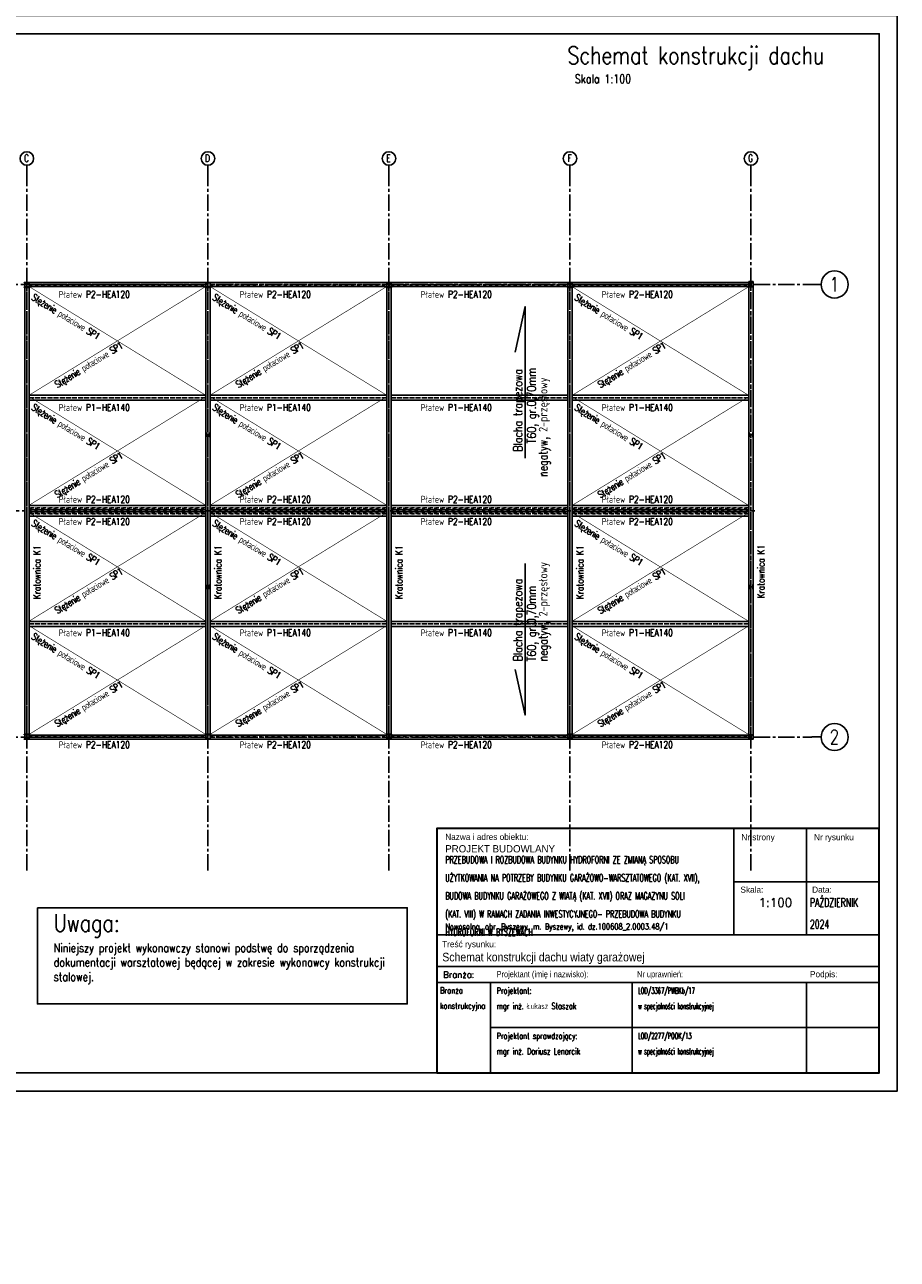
# Model space of a CAD drawing. Extents: x 335493 to 843864, y -123011 to -21739.
# Tile 15 of 28: x 457787 to 481891, y -123011 to -88913. Entities that reach past the tile are written whole.
import ezdxf
from ezdxf.enums import TextEntityAlignment as Align

# ---------------------------------------------------------------- set-up
doc = ezdxf.new("R2010")
doc.units = 0
doc.header["$LTSCALE"] = 600
doc.header["$MEASUREMENT"] = 0
doc.linetypes.add('CENTER2', pattern=[1.125, 0.75, -0.125, 0.125, -0.125])
doc.linetypes.add('PRZERYWANA', pattern=[0.282222, 0.141111, -0.141111])
doc.layers.get('0').update_dxf_attribs({"linetype": 'CONTINUOUS'})
for name, color, linetype in [('1 - opisy', 2, 'CONTINUOUS'), ('11 - opisy TXT2', 4, 'CONTINUOUS'), ('111 - opisy TXT3', 2, 'CONTINUOUS'), ('2 - linie odniesienia opisy', 8, 'CONTINUOUS'), ('33 - linia 2', 3, 'CONTINUOUS'), ('44 - osie 2', 6, 'CENTER2'), ('555 - cienka przerywana 3', 1, 'PRZERYWANA')]:
    doc.layers.add(name, color=color, linetype=linetype)
doc.styles.add('ROMANS', font='romans.shx')
doc.styles.add('TXT2', font='simplex.shx', dxfattribs={"width": 0.8, "height": 180})
doc.styles.add('TXT3', font='simplex.shx', dxfattribs={"width": 0.8, "height": 48})
doc.styles.add('TXT5', font='simplex.shx', dxfattribs={"width": 0.8, "height": 120})

# ---------------------------------------------------------------- blocks, each defined once
blk = doc.blocks.new('pozycja')
at = {"layer": '111 - opisy TXT3', "linetype": 'Continuous'}
blk.add_circle((63.2, -0.2), 37.4, dxfattribs=at)
at = {"layer": '2 - linie odniesienia opisy', "linetype": 'Continuous'}
blk.add_line((0, 0), (25.8, 0), dxfattribs=at)
at = {"layer": '111 - opisy TXT3', "linetype": 'Continuous', "style": 'TXT2', "width": 0.75}
blk.add_attdef('NR', text='', height=40, dxfattribs=at).set_placement((62.6, -19.8), align=Align.CENTER)
blk = doc.blocks.new('A$C654D60AD')
at = {"layer": '44 - osie 2'}
for p, q in [((0, 3164), (0, -16244)), ((5000, 3164), (5000, -16244)), ((10000, 3164), (10000, -16244)), ((15000, 3164), (15000, -16244)), ((20000, 3164), (20000, -16244)), ((25000, 3164), (25000, -16244)), ((30000, 3164), (30000, -16244))]:
    blk.add_line(p, q, dxfattribs=at)
for points in [[(-3670, 0), (31680, 0)], [(-3670, -12500), (31680, -12500)]]:
    blk.add_lwpolyline(points, dxfattribs=at)
at = {"layer": '2 - linie odniesienia opisy'}
ref = blk.add_blockref('pozycja', (0, 3164), dxfattribs=dict(at, xscale=5, yscale=5, zscale=5, rotation=90))
ref.add_attrib('NR', 'A', dxfattribs={"layer": '111 - opisy TXT3', "linetype": 'Continuous', "height": 200, "style": 'TXT2', "width": 0.75}).set_placement((-10, 3391), align=Align.CENTER)
ref = blk.add_blockref('pozycja', (5000, 3164), dxfattribs=dict(at, xscale=5, yscale=5, zscale=5, rotation=90))
ref.add_attrib('NR', 'B', dxfattribs={"layer": '111 - opisy TXT3', "linetype": 'Continuous', "height": 200, "style": 'TXT2', "width": 0.75}).set_placement((4990, 3391), align=Align.CENTER)
ref = blk.add_blockref('pozycja', (10000, 3164), dxfattribs=dict(at, xscale=5, yscale=5, zscale=5, rotation=90))
ref.add_attrib('NR', 'C', dxfattribs={"layer": '111 - opisy TXT3', "linetype": 'Continuous', "height": 200, "style": 'TXT2', "width": 0.75}).set_placement((9990, 3391), align=Align.CENTER)
ref = blk.add_blockref('pozycja', (15000, 3164), dxfattribs=dict(at, xscale=5, yscale=5, zscale=5, rotation=90))
ref.add_attrib('NR', 'D', dxfattribs={"layer": '111 - opisy TXT3', "linetype": 'Continuous', "height": 200, "style": 'TXT2', "width": 0.75}).set_placement((14990, 3391), align=Align.CENTER)
ref = blk.add_blockref('pozycja', (20000, 3164), dxfattribs=dict(at, xscale=5, yscale=5, zscale=5, rotation=90))
ref.add_attrib('NR', 'E', dxfattribs={"layer": '111 - opisy TXT3', "linetype": 'Continuous', "height": 200, "style": 'TXT2', "width": 0.75}).set_placement((19990, 3391), align=Align.CENTER)
ref = blk.add_blockref('pozycja', (25000, 3164), dxfattribs=dict(at, xscale=5, yscale=5, zscale=5, rotation=90))
ref.add_attrib('NR', 'F', dxfattribs={"layer": '111 - opisy TXT3', "linetype": 'Continuous', "height": 200, "style": 'TXT2', "width": 0.75}).set_placement((24990, 3391), align=Align.CENTER)
ref = blk.add_blockref('pozycja', (30000, 3164), dxfattribs=dict(at, xscale=5, yscale=5, zscale=5, rotation=90))
ref.add_attrib('NR', 'G', dxfattribs={"layer": '111 - opisy TXT3', "linetype": 'Continuous', "height": 200, "style": 'TXT2', "width": 0.75}).set_placement((29990, 3391), align=Align.CENTER)
at = {"layer": '2 - linie odniesienia opisy', "xscale": 10, "yscale": 10, "zscale": 10}
for p, values in [((31680, 4), {'NR': '1'}), ((31680, -12496), {'NR': '2'})]:
    blk.add_blockref('pozycja', p, dxfattribs=at).add_auto_attribs(values)
blk = doc.blocks.new('A$C19D47AF8')
at = {"layer": '33 - linia 2'}
for points in [[(-60, 60), (60, 60), (60, 49), (15.25, 49, 0.41421356), (3.25, 37), (3.25, -37, 0.41421356), (15.25, -49), (60, -49), (60, -60), (-60, -60), (-60, -49), (-15.25, -49, 0.41421356), (-3.25, -37), (-3.25, 37, 0.41421356), (-15.25, 49), (-60, 49)], [(4930, 60), (5070, 60), (5070, 48), (5015.5, 48, 0.41421356), (5003.5, 36), (5003.5, -56, 0.41421356), (5015.5, -68), (5070, -68), (5070, -80), (4930, -80), (4930, -68), (4984.5, -68, 0.41421356), (4996.5, -56), (4996.5, 36, 0.41421356), (4984.5, 48), (4930, 48)], [(9930, 60), (10070, 60), (10070, 48), (10015.5, 48, 0.41421356), (10003.5, 36), (10003.5, -56, 0.41421356), (10015.5, -68), (10070, -68), (10070, -80), (9930, -80), (9930, -68), (9984.5, -68, 0.41421356), (9996.5, -56), (9996.5, 36, 0.41421356), (9984.5, 48), (9930, 48)], [(14930, 60), (15070, 60), (15070, 48), (15015.5, 48, 0.41421356), (15003.5, 36), (15003.5, -56, 0.41421356), (15015.5, -68), (15070, -68), (15070, -80), (14930, -80), (14930, -68), (14984.5, -68, 0.41421356), (14996.5, -56), (14996.5, 36, 0.41421356), (14984.5, 48), (14930, 48)], [(19930, 60), (20070, 60), (20070, 48), (20015.5, 48, 0.41421356), (20003.5, 36), (20003.5, -56, 0.41421356), (20015.5, -68), (20070, -68), (20070, -80), (19930, -80), (19930, -68), (19984.5, -68, 0.41421356), (19996.5, -56), (19996.5, 36, 0.41421356), (19984.5, 48), (19930, 48)], [(24930, 60), (25070, 60), (25070, 48), (25015.5, 48, 0.41421356), (25003.5, 36), (25003.5, -56, 0.41421356), (25015.5, -68), (25070, -68), (25070, -80), (24930, -80), (24930, -68), (24984.5, -68, 0.41421356), (24996.5, -56), (24996.5, 36, 0.41421356), (24984.5, 48), (24930, 48)], [(29940, 60), (30060, 60), (30060, 49), (30015.25, 49, 0.41421356), (30003.25, 37), (30003.25, -37, 0.41421356), (30015.25, -49), (30060, -49), (30060, -60), (29940, -60), (29940, -49), (29984.75, -49, 0.41421356), (29996.75, -37), (29996.75, 37, 0.41421356), (29984.75, 49), (29940, 49)], [(-60, -4090), (-60, -4210), (-49, -4210), (-49, -4165.25, -0.41421356), (-37, -4153.25), (37, -4153.25, -0.41421356), (49, -4165.25), (49, -4210), (60, -4210), (60, -4090), (49, -4090), (49, -4134.75, -0.41421356), (37, -4146.75), (-37, -4146.75, -0.41421356), (-49, -4134.75), (-49, -4090)], [(14940, -4090), (14940, -4210), (14951, -4210), (14951, -4165.25, -0.41421356), (14963, -4153.25), (15037, -4153.25, -0.41421356), (15049, -4165.25), (15049, -4210), (15060, -4210), (15060, -4090), (15049, -4090), (15049, -4134.75, -0.41421356), (15037, -4146.75), (14963, -4146.75, -0.41421356), (14951, -4134.75), (14951, -4090)], [(29940, -4090), (29940, -4210), (29951, -4210), (29951, -4165.25, -0.41421356), (29963, -4153.25), (30037, -4153.25, -0.41421356), (30049, -4165.25), (30049, -4210), (30060, -4210), (30060, -4090), (30049, -4090), (30049, -4134.75, -0.41421356), (30037, -4146.75), (29963, -4146.75, -0.41421356), (29951, -4134.75), (29951, -4090)], [(-60, -8410), (-60, -8290), (-49, -8290), (-49, -8334.75, 0.41421356), (-37, -8346.75), (37, -8346.75, 0.41421356), (49, -8334.75), (49, -8290), (60, -8290), (60, -8410), (49, -8410), (49, -8365.25, 0.41421356), (37, -8353.25), (-37, -8353.25, 0.41421356), (-49, -8365.25), (-49, -8410)], [(14940, -8410), (14940, -8290), (14951, -8290), (14951, -8334.75, 0.41421356), (14963, -8346.75), (15037, -8346.75, 0.41421356), (15049, -8334.75), (15049, -8290), (15060, -8290), (15060, -8410), (15049, -8410), (15049, -8365.25, 0.41421356), (15037, -8353.25), (14963, -8353.25, 0.41421356), (14951, -8365.25), (14951, -8410)], [(29940, -8410), (29940, -8290), (29951, -8290), (29951, -8334.75, 0.41421356), (29963, -8346.75), (30037, -8346.75, 0.41421356), (30049, -8334.75), (30049, -8290), (30060, -8290), (30060, -8410), (30049, -8410), (30049, -8365.25, 0.41421356), (30037, -8353.25), (29963, -8353.25, 0.41421356), (29951, -8365.25), (29951, -8410)], [(-60, -12440), (60, -12440), (60, -12451), (15.25, -12451, 0.41421356), (3.25, -12463), (3.25, -12537, 0.41421356), (15.25, -12549), (60, -12549), (60, -12560), (-60, -12560), (-60, -12549), (-15.25, -12549, 0.41421356), (-3.25, -12537), (-3.25, -12463, 0.41421356), (-15.25, -12451), (-60, -12451)], [(-60, -12440), (60, -12440), (60, -12451), (15.25, -12451, 0.41421356), (3.25, -12463), (3.25, -12537, 0.41421356), (15.25, -12549), (60, -12549), (60, -12560), (-60, -12560), (-60, -12549), (-15.25, -12549, 0.41421356), (-3.25, -12537), (-3.25, -12463, 0.41421356), (-15.25, -12451), (-60, -12451)], [(4930, -12420), (5070, -12420), (5070, -12432), (5015.5, -12432, 0.41421356), (5003.5, -12444), (5003.5, -12536, 0.41421356), (5015.5, -12548), (5070, -12548), (5070, -12560), (4930, -12560), (4930, -12548), (4984.5, -12548, 0.41421356), (4996.5, -12536), (4996.5, -12444, 0.41421356), (4984.5, -12432), (4930, -12432)], [(9930, -12420), (10070, -12420), (10070, -12432), (10015.5, -12432, 0.41421356), (10003.5, -12444), (10003.5, -12536, 0.41421356), (10015.5, -12548), (10070, -12548), (10070, -12560), (9930, -12560), (9930, -12548), (9984.5, -12548, 0.41421356), (9996.5, -12536), (9996.5, -12444, 0.41421356), (9984.5, -12432), (9930, -12432)], [(14930, -12420), (15070, -12420), (15070, -12432), (15015.5, -12432, 0.41421356), (15003.5, -12444), (15003.5, -12536, 0.41421356), (15015.5, -12548), (15070, -12548), (15070, -12560), (14930, -12560), (14930, -12548), (14984.5, -12548, 0.41421356), (14996.5, -12536), (14996.5, -12444, 0.41421356), (14984.5, -12432), (14930, -12432)], [(19930, -12420), (20070, -12420), (20070, -12432), (20015.5, -12432, 0.41421356), (20003.5, -12444), (20003.5, -12536, 0.41421356), (20015.5, -12548), (20070, -12548), (20070, -12560), (19930, -12560), (19930, -12548), (19984.5, -12548, 0.41421356), (19996.5, -12536), (19996.5, -12444, 0.41421356), (19984.5, -12432), (19930, -12432)], [(24930, -12420), (25070, -12420), (25070, -12432), (25015.5, -12432, 0.41421356), (25003.5, -12444), (25003.5, -12536, 0.41421356), (25015.5, -12548), (25070, -12548), (25070, -12560), (24930, -12560), (24930, -12548), (24984.5, -12548, 0.41421356), (24996.5, -12536), (24996.5, -12444, 0.41421356), (24984.5, -12432), (24930, -12432)], [(29940, -12440), (30060, -12440), (30060, -12451), (30015.25, -12451, 0.41421356), (30003.25, -12463), (30003.25, -12537, 0.41421356), (30015.25, -12549), (30060, -12549), (30060, -12560), (29940, -12560), (29940, -12549), (29984.75, -12549, 0.41421356), (29996.75, -12537), (29996.75, -12463, 0.41421356), (29984.75, -12451), (29940, -12451)]]:
    blk.add_lwpolyline(points, format="xyb", close=True, dxfattribs=at)

msp = doc.modelspace()

# ---------------------------------------------------------------- linework, layer by layer
for p, q in [((477376.2, -111108.3), (477376.2, -114053.9)), ((479383.7, -111108.3), (479383.7, -114053.9)), ((469171.8, -114053.9), (481391.2, -114053.9)), ((469171.8, -114926.7), (481391.2, -114926.7)), ((469171.8, -115363.1), (481391.2, -115363.1)), ((469171.8, -115363.1), (481391.2, -115363.1)), ((470655.6, -117863.1), (470655.6, -115363.1)), ((474568.7, -117863.1), (474568.7, -115363.1)), ((479383.7, -117863.1), (479383.7, -115363.1)), ((470655.6, -116613.1), (481391.2, -116613.1))]:
    msp.add_line(p, q)
at = {"lineweight": 30}
msp.add_lwpolyline([(469171.8, -117863.1), (481391.2, -117863.1), (481391.2, -111108.3), (469171.8, -111108.3)], close=True, dxfattribs=at)
msp.add_lwpolyline([(481391.2, -112581.1), (477376.2, -112581.1)])
at = {"layer": '1 - opisy'}
msp.add_lwpolyline([(458138.5, -113303.2), (468355.9, -113303.2), (468355.9, -115955.7), (458138.5, -115955.7)], close=True, dxfattribs=at)
at = {"layer": '111 - opisy TXT3'}
msp.add_lwpolyline([(442391.2, -117863.1), (481391.2, -117863.1), (481391.2, -89163.1), (442391.2, -89163.1)], close=True, dxfattribs=at)
at = {"layer": '2 - linie odniesienia opisy'}
msp.add_lwpolyline([(439891.2, -118363.1), (481891.2, -118363.1), (481891.2, -88663.1), (439891.2, -88663.1)], close=True, dxfattribs=at)
at = {"layer": '2 - linie odniesienia opisy', "const_width": 16}
for points in [[(462786.9, -99146.8), (457906.9, -96143.9)], [(457906.9, -99146.8), (462786.9, -96145.3)], [(467786.9, -99146.8), (462906.9, -96143.9)], [(462906.9, -99146.8), (467786.9, -96145.3)], [(477786.9, -99150.9), (472906.9, -96148)], [(472906.9, -99150.9), (477786.9, -96149.4)], [(462786.9, -102186.8), (457906.9, -99183.9)], [(457906.9, -102186.8), (462786.9, -99185.3)], [(467786.9, -102186.8), (462906.9, -99183.9)], [(462906.9, -102186.8), (467786.9, -99185.3)], [(477786.9, -102190.9), (472906.9, -99188)], [(472906.9, -102190.9), (477786.9, -99189.4)], [(462786.9, -105387.2), (457906.9, -102384.3)], [(457906.9, -105387.2), (462786.9, -102385.7)], [(467786.9, -105387.2), (462906.9, -102384.3)], [(462906.9, -105387.2), (467786.9, -102385.7)], [(477786.9, -105391.3), (472906.9, -102388.4)], [(472906.9, -105391.3), (477786.9, -102389.8)], [(462786.9, -108513.9), (457906.9, -105511)], [(457906.9, -108513.9), (462786.9, -105512.4)], [(467786.9, -108513.9), (462906.9, -105511)], [(462906.9, -108513.9), (467786.9, -105512.4)], [(477786.9, -108518), (472906.9, -105515.1)], [(472906.9, -108518), (477786.9, -105516.5)]]:
    msp.add_lwpolyline(points, dxfattribs=at)
at = {"layer": '2 - linie odniesienia opisy'}
for points in [[(471609.4, -100885.5), (471609.4, -96698.2), (471337.2, -97953.8)], [(471609.4, -103793.3), (471609.4, -107980.6), (471337.2, -106724.9)]]:
    msp.add_lwpolyline(points, dxfattribs=at)
at = {"layer": '33 - linia 2'}
for points in [[(457786.9, -96029.4), (457786.9, -108649.4), (457906.9, -108649.4), (457906.9, -96029.4)], [(457906.9, -96145.3), (462786.9, -96145.3), (462786.9, -96029.4), (457906.9, -96029.4)], [(462786.9, -96029.4), (462786.9, -108649.4), (462906.9, -108649.4), (462906.9, -96029.4)], [(462906.9, -96145.3), (467786.9, -96145.3), (467786.9, -96029.4), (462906.9, -96029.4)], [(467786.9, -96029.4), (467786.9, -108649.4), (467906.9, -108649.4), (467906.9, -96029.4)], [(467906.9, -96145.3), (472786.9, -96145.3), (472786.9, -96029.4), (467906.9, -96029.4)], [(472786.9, -96029.4), (472786.9, -108649.4), (472906.9, -108649.4), (472906.9, -96029.4)], [(472906.9, -96145.3), (477786.9, -96145.3), (477786.9, -96029.4), (472906.9, -96029.4)], [(477786.9, -96009.4), (477786.9, -108629.4), (477906.9, -108629.4), (477906.9, -96009.4)], [(457906.9, -99282), (462786.9, -99282), (462786.9, -99146.8), (457906.9, -99146.8)], [(462906.9, -99282), (467786.9, -99282), (467786.9, -99146.8), (462906.9, -99146.8)], [(467906.9, -99282), (472786.9, -99282), (472786.9, -99146.8), (467906.9, -99146.8)], [(472906.9, -99282), (477786.9, -99282), (477786.9, -99146.8), (472906.9, -99146.8)], [(457906.9, -102312), (462786.9, -102312), (462786.9, -102196), (457906.9, -102196)], [(462906.9, -102312), (467786.9, -102312), (467786.9, -102196), (462906.9, -102196)], [(467906.9, -102312), (472786.9, -102312), (472786.9, -102196), (467906.9, -102196)], [(472906.9, -102312), (477786.9, -102312), (477786.9, -102196), (472906.9, -102196)], [(457906.9, -102366.8), (462786.9, -102366.8), (462786.9, -102482.7), (457906.9, -102482.7)], [(462906.9, -102366.8), (467786.9, -102366.8), (467786.9, -102482.7), (462906.9, -102482.7)], [(467906.9, -102366.8), (472786.9, -102366.8), (472786.9, -102482.7), (467906.9, -102482.7)], [(472906.9, -102366.8), (477786.9, -102366.8), (477786.9, -102482.7), (472906.9, -102482.7)], [(457906.9, -105396.8), (462786.9, -105396.8), (462786.9, -105532), (457906.9, -105532)], [(462906.9, -105396.8), (467786.9, -105396.8), (467786.9, -105532), (462906.9, -105532)], [(467906.9, -105396.8), (472786.9, -105396.8), (472786.9, -105532), (467906.9, -105532)], [(472906.9, -105396.8), (477786.9, -105396.8), (477786.9, -105532), (472906.9, -105532)], [(457906.9, -108533.5), (462786.9, -108533.5), (462786.9, -108649.4), (457906.9, -108649.4)], [(462906.9, -108533.5), (467786.9, -108533.5), (467786.9, -108649.4), (462906.9, -108649.4)], [(467906.9, -108533.5), (472786.9, -108533.5), (472786.9, -108649.4), (467906.9, -108649.4)], [(472906.9, -108533.5), (477786.9, -108533.5), (477786.9, -108649.4), (472906.9, -108649.4)]]:
    msp.add_lwpolyline(points, close=True, dxfattribs=at)
at = {"layer": '555 - cienka przerywana 3'}
for points in [[(457844.4, -96029.4), (457844.4, -108649.4)], [(457849.4, -96029.4), (457849.4, -108649.4)], [(462844.4, -96029.4), (462844.4, -108649.4)], [(462849.4, -96029.4), (462849.4, -108649.4)], [(467844.4, -96029.4), (467844.4, -108649.4)], [(467849.4, -96029.4), (467849.4, -108649.4)], [(472844.4, -96029.4), (472844.4, -108649.4)], [(472849.4, -96029.4), (472849.4, -108649.4)], [(477844.4, -96009.4), (477844.4, -108629.4)], [(477849.4, -96009.4), (477849.4, -108629.4)], [(477956.9, -102339.4), (447846.9, -102339.4)]]:
    msp.add_lwpolyline(points, dxfattribs=at)
for points in [[(462786.9, -96090.1), (457906.9, -96090.1), (457906.9, -96094.9), (462786.9, -96094.9)], [(467786.9, -96090.1), (462906.9, -96090.1), (462906.9, -96094.9), (467786.9, -96094.9)], [(472786.9, -96090.1), (467906.9, -96090.1), (467906.9, -96094.9), (472786.9, -96094.9)], [(477786.9, -96090.1), (472906.9, -96090.1), (472906.9, -96094.9), (477786.9, -96094.9)], [(462786.9, -99216), (457906.9, -99216), (457906.9, -99222.4), (462786.9, -99222.4)], [(467786.9, -99216), (462906.9, -99216), (462906.9, -99222.4), (467786.9, -99222.4)], [(472786.9, -99216), (467906.9, -99216), (467906.9, -99222.4), (472786.9, -99222.4)], [(477786.9, -99216), (472906.9, -99216), (472906.9, -99222.4), (477786.9, -99222.4)], [(462786.9, -102256.8), (457906.9, -102256.8), (457906.9, -102261.6), (462786.9, -102261.6)], [(467786.9, -102256.8), (462906.9, -102256.8), (462906.9, -102261.6), (467786.9, -102261.6)], [(472786.9, -102256.8), (467906.9, -102256.8), (467906.9, -102261.6), (472786.9, -102261.6)], [(477786.9, -102256.8), (472906.9, -102256.8), (472906.9, -102261.6), (477786.9, -102261.6)], [(462786.9, -102422), (457906.9, -102422), (457906.9, -102417.2), (462786.9, -102417.2)], [(467786.9, -102422), (462906.9, -102422), (462906.9, -102417.2), (467786.9, -102417.2)], [(472786.9, -102422), (467906.9, -102422), (467906.9, -102417.2), (472786.9, -102417.2)], [(477786.9, -102422), (472906.9, -102422), (472906.9, -102417.2), (477786.9, -102417.2)], [(462786.9, -105462.8), (457906.9, -105462.8), (457906.9, -105456.4), (462786.9, -105456.4)], [(467786.9, -105462.8), (462906.9, -105462.8), (462906.9, -105456.4), (467786.9, -105456.4)], [(472786.9, -105462.8), (467906.9, -105462.8), (467906.9, -105456.4), (472786.9, -105456.4)], [(477786.9, -105462.8), (472906.9, -105462.8), (472906.9, -105456.4), (477786.9, -105456.4)], [(462786.9, -108588.7), (457906.9, -108588.7), (457906.9, -108583.8), (462786.9, -108583.8)], [(467786.9, -108588.7), (462906.9, -108588.7), (462906.9, -108583.8), (467786.9, -108583.8)], [(472786.9, -108588.7), (467906.9, -108588.7), (467906.9, -108583.8), (472786.9, -108583.8)], [(477786.9, -108588.7), (472906.9, -108588.7), (472906.9, -108583.8), (477786.9, -108583.8)]]:
    msp.add_lwpolyline(points, close=True, dxfattribs=at)

# ---------------------------------------------------------------- block references
for name in ['A$C654D60AD', 'A$C19D47AF8']:
    msp.add_blockref(name, (447846.9, -96089.4), dxfattribs=at)

# ---------------------------------------------------------------- texts
at = {"lineweight": 15, "char_height": 170, "width": 12600.205, "attachment_point": 1, "line_spacing_factor": 1.5, "style": 'ROMANS'}
for s, insert in [('\\A1;{\\FIC-Romans;\\W1;Nazwa i adres obiektu:}', (469403.9, -111259.3)), ('\\A1;{\\FIC-Romans;\\W1;Nr strony}', (477582.6, -111267.7)), ('\\A1;{\\FIC-Romans;\\W1;Nr rysunku}', (479590.1, -111267.7)), ('\\A1;{\\FIC-Romans;\\W1;Skala:}', (477558.8, -112716.8)), ('\\A1;{\\FIC-Romans;\\W1;Data:}', (479538.8, -112716)), ('\\pt340;{\\W0.68;Nowosolna, obr. Byszewy, m. Byszewy, id. dz.100608_2.0003.48/1}', (469403.9, -113734.7)), ('\\A1;{\\FIC-Romans;\\W1;Treść rysunku:}', (469317.8, -114222)), ('\\A1;{\\W1;Branża:}', (469348.5, -115062.7)), ('\\A1;{\\FIC-Romans;\\W0.75;Projektant (imię i nazwisko):}', (470823.3, -115050.5)), ('\\A1;{\\FIC-Romans;\\W0.9;Nr uprawnień:}', (474701, -115050.5)), ('\\A1;{\\FIC-Romans;\\W1;Podpis:}', (479480.3, -115050.5)), ('\\A1;{\\W0.8;Branża\\Pkonstrukcyjna}', (469258.3, -115499.1)), ('\\A1;{\\W0.7;Projektant:\\Pmgr inż. Łukasz Staszak}', (470823.3, -115506.2)), ('{\\W0.5;LOD/3367/PWBKb/17 \\Pw specjalności konstrukcyjnej}', (474729.7, -115506.2)), ('\\A1;{\\W0.7;Projektant sprawdzający:\\Pmgr inż. Dariusz Lenarcik^I}', (470823.3, -116756.2)), ('{\\W0.5;LOD/2277/POOK/13 \\Pw specjalności konstrukcyjnej}', (474729.7, -116756.2))]:
    msp.add_mtext(s, dxfattribs=dict(at, insert=insert))
at = {"lineweight": 30, "width": 12600.205, "attachment_point": 1, "line_spacing_factor": 1.5, "style": 'ROMANS'}
for s, insert, char_height in [('{\\W0.65;PRZEBUDOWA I ROZBUDOWA BUDYNKU HYDROFORNI ZE ZMIANĄ SPOSOBU \\PUŻYTKOWANIA NA POTRZEBY BUDYNKU GARAŻOWO-WARSZTATOWEGO (KAT. XVII), \\PBUDOWA BUDYNKU GARAŻOWEGO Z WIATĄ (KAT. XVII) ORAZ MAGAZYNU SOLI \\P(KAT. VIII) W RAMACH ZADANIA INWESTYCYJNEGO- PRZEBUDOWA BUDYNKU \\PHYDROFORNI W BYSZEWACH}', (469403.9, -111874.9), 200), ('\\A1;{\\Fic-romans.shx;\\W1;PROJEKT BUDOWLANY}', (469403.9, -111572.7), 200), ('\\A1;1:100', (478061.6, -113037.1), 240), ('\\A1;{\\W0.65;PAŹDZIERNIK \\P2024}', (479476.8, -113037.1), 240), ('\\A1;{\\Fic-romans|c238;\\W0.9;Schemat konstrukcji dachu wiaty garażowej}', (469323.4, -114543.1), 240)]:
    msp.add_mtext(s, dxfattribs=dict(at, insert=insert, char_height=char_height))
at = {"layer": '11 - opisy TXT2', "style": 'TXT2', "width": 0.8}
msp.add_text('Skala 1:100', height=240, dxfattribs=at).set_placement((474538.6, -90529.5), align=Align.RIGHT)
for s, p in [('Blacha trapezowa', (471530.8, -100705.8)), ('negatyw, 2-przęsłowy', (472227, -101400.6)), ('T60, gr.0,70mm', (471905.3, -100477.2)), ('negatyw, 2-przęsłowy', (472227, -106496.4)), ('Blacha trapezowa', (471530.8, -106496.4)), ('T60, gr.0,70mm', (471905.3, -106496.4))]:
    msp.add_text(s, height=240, rotation=90, dxfattribs=at).set_placement(p)
at = {"layer": '11 - opisy TXT2', "char_height": 240, "attachment_point": 1, "style": 'TXT3'}
for s, insert, width in [('\\pi-480,l480,t480,720;1.^IRysunek rozpatrywać łącznie z projektem architektury, pozostałymi \\P\\pi0,t720;branżami, oraz opisem technicznym konstrukcji. \\P\\pi-480,t480,720;2.^IBeton należy zagęszczać mechanicznie.\\P3.^IWszystkie wymiary i poziomy, należy rozpatrywać łącznie z projektem \\P\\pi0,t720;architektury oraz pozostałymi projektami branżowymi.\\P\\pi-480,t480,720;{\\C4;4.^ILokalizacja i układ ścian działowych zgodnie z projektem \\P\\pi0,t720;architektonicznym. Dla ścian działowych wykonać nadproża nad \\Potworami zgodnie z przyjętym systemem wznoszenia ścian działowych.\\A1;\\P\\pi-480,t480,720;6.^IW ścianach pozostawić strzępia do zabetonowania łącznie z \\P\\pi0,t720;rdzeniami. \\P\\pi-480,t480,720;7.^INa wszystkich nowoprojektowanych ścianach nośnych należy wykonać \\P\\pi0,t720;obwodowy wieniec żelbetowy W1.\\P\\pi-480,t480,720;8.^IWielkość otworów instalacyjnych dopasować do urządzeń wybranych \\P\\pi0,t720;przez zamawiającego.}', (343609.9, -81786.7), 11055.143), ('\\pi-480,l480,t480,720;1.^IRysunek rozpatrywać łącznie z projektem architektury, pozostałymi \\P\\pi0,t720;branżami, oraz opisem technicznym konstrukcji. \\P\\pi-480,t480,720;2.^IBeton należy zagęszczać mechanicznie.\\P3.^IWszystkie wymiary i poziomy, należy rozpatrywać łącznie z projektem \\P\\pi0,t720;architektury oraz pozostałymi projektami branżowymi.\\P\\pi-480,t480,720;{\\A1;\\C4;4.^IW ścianach attyk pozostawić strzępia do zabetonowania łącznie z \\P\\pi0,t720;rdzeniami. \\P\\pi-480,t480,720;5.^INa wszystkich nowoprojektowanych ścianach attyk należy wykonać \\P\\pi0,t720;obwodowy wieniec żelbetowy WA1.\\P\\pi-480,t480,720;6.^IWielkość otworów instalacyjnych dopasować do urządzeń wybranych \\P\\pi0,t720;przez zamawiającego.}', (343609.9, -111486.7), 11055.143), ('Niniejszy projekt wykonawczy stanowi podstwę do sporządzenia dokumentacji warsztatowej będącej w zakresie wykonawcy konstrukcji stalowej.', (458587.2, -114287.3), 10317.623)]:
    msp.add_mtext(s, dxfattribs=dict(at, insert=insert, width=width))
at = {"layer": '11 - opisy TXT2', "char_height": 190, "attachment_point": 1, "style": 'TXT2'}
for s, width, insert, rotation in [('{\\T0.9;Stężenie połaciowe SP1}', 3067.621, (458055.3, -96333.1), 328.39413), ('{\\T0.9;Stężenie połaciowe SP1}', 3067.621, (463055.3, -96333.1), 328.39413), ('{\\T0.9;Stężenie połaciowe SP1}', 3067.621, (473055.3, -96337.1), 328.39413), ('{\\T0.9;Stężenie połaciowe SP1}', 3067.621, (458588.7, -98791.8), 31.59385), ('{\\T0.9;Stężenie połaciowe SP1}', 3067.621, (463588.7, -98791.8), 31.59385), ('{\\T0.9;Stężenie połaciowe SP1}', 3067.621, (473588.7, -98795.9), 31.59385), ('{\\T0.9;Stężenie połaciowe SP1}', 3067.621, (458055.3, -99373.1), 328.39413), ('{\\T0.9;Stężenie połaciowe SP1}', 3067.621, (463055.3, -99373.1), 328.39413), ('{\\T0.9;Stężenie połaciowe SP1}', 3067.621, (473055.3, -99377.2), 328.39413), ('{\\T0.9;Stężenie połaciowe SP1}', 3067.621, (458588.7, -101831.8), 31.59385), ('{\\T0.9;Stężenie połaciowe SP1}', 3067.621, (463588.7, -101831.8), 31.59385), ('{\\T0.9;Stężenie połaciowe SP1}', 3067.621, (473588.7, -101835.9), 31.59385), ('{\\T0.9;Stężenie połaciowe SP1}', 3067.621, (458055.3, -102573.5), 328.39413), ('{\\T0.9;Stężenie połaciowe SP1}', 3067.621, (463055.3, -102573.5), 328.39413), ('{\\T0.9;Stężenie połaciowe SP1}', 3067.621, (473055.3, -102577.6), 328.39413), ('Kratownica K1', 1906.495, (458029.7, -104773.9), 90), ('Kratownica K1', 1906.495, (463029.7, -104773.9), 90), ('Kratownica K1', 1906.495, (468029.7, -104773.9), 90), ('Kratownica K1', 1906.495, (473029.7, -104773.9), 90), ('Kratownica K1', 1906.495, (478029.7, -104753.9), 90), ('{\\T0.9;Stężenie połaciowe SP1}', 3067.621, (458588.7, -105032.2), 31.59385), ('{\\T0.9;Stężenie połaciowe SP1}', 3067.621, (463588.7, -105032.2), 31.59385), ('{\\T0.9;Stężenie połaciowe SP1}', 3067.621, (473588.7, -105036.3), 31.59385), ('{\\T0.9;Stężenie połaciowe SP1}', 3067.621, (458055.3, -105700.2), 328.39413), ('{\\T0.9;Stężenie połaciowe SP1}', 3067.621, (463055.3, -105700.2), 328.39413), ('{\\T0.9;Stężenie połaciowe SP1}', 3067.621, (473055.3, -105704.2), 328.39413), ('{\\T0.9;Stężenie połaciowe SP1}', 3067.621, (458588.7, -108158.9), 31.59385), ('{\\T0.9;Stężenie połaciowe SP1}', 3067.621, (463588.7, -108158.9), 31.59385), ('{\\T0.9;Stężenie połaciowe SP1}', 3067.621, (473588.7, -108163), 31.59385)]:
    msp.add_mtext_dynamic_manual_height_columns(s, width=width, gutter_width=900, heights=[0], dxfattribs=dict(at, insert=insert, rotation=rotation))
for s, insert in [('Płatew P2-HEA120', (458728.1, -96266.6)), ('Płatew P2-HEA120', (463728.1, -96266.6)), ('Płatew P2-HEA120', (468728.1, -96266.6)), ('Płatew P2-HEA120', (473728.1, -96266.6)), ('Płatew P1-HEA140', (458728.1, -99390.4)), ('Płatew P1-HEA140', (463728.1, -99390.4)), ('Płatew P1-HEA140', (468728.1, -99390.4)), ('Płatew P1-HEA140', (473728.1, -99390.4)), ('Płatew P2-HEA120', (458728.1, -101924)), ('Płatew P2-HEA120', (463728.1, -101924)), ('Płatew P2-HEA120', (468728.1, -101924)), ('Płatew P2-HEA120', (473728.1, -101924)), ('Płatew P2-HEA120', (458728.1, -102538.2)), ('Płatew P2-HEA120', (463728.1, -102538.2)), ('Płatew P2-HEA120', (468728.1, -102538.2)), ('Płatew P2-HEA120', (473728.1, -102538.2)), ('Płatew P1-HEA140', (458728.1, -105611.7)), ('Płatew P1-HEA140', (463728.1, -105611.7)), ('Płatew P1-HEA140', (468728.1, -105611.7)), ('Płatew P1-HEA140', (473728.1, -105611.7)), ('Płatew P2-HEA120', (458728.1, -108704.8)), ('Płatew P2-HEA120', (463728.1, -108704.8)), ('Płatew P2-HEA120', (468728.1, -108704.8)), ('Płatew P2-HEA120', (473728.1, -108704.8))]:
    msp.add_mtext_dynamic_manual_height_columns(s, width=3067.621, gutter_width=900, heights=[0], dxfattribs=dict(at, insert=insert))
at = {"layer": '111 - opisy TXT3', "style": 'TXT5', "width": 0.8}
for s, p in [('Schemat konstrukcji dachu', (472782.1, -89999.1)), ('Uwaga:', (458587.2, -113963.1))]:
    msp.add_text(s, height=480, dxfattribs=at).set_placement(p)

doc.saveas('drawing.dxf')
